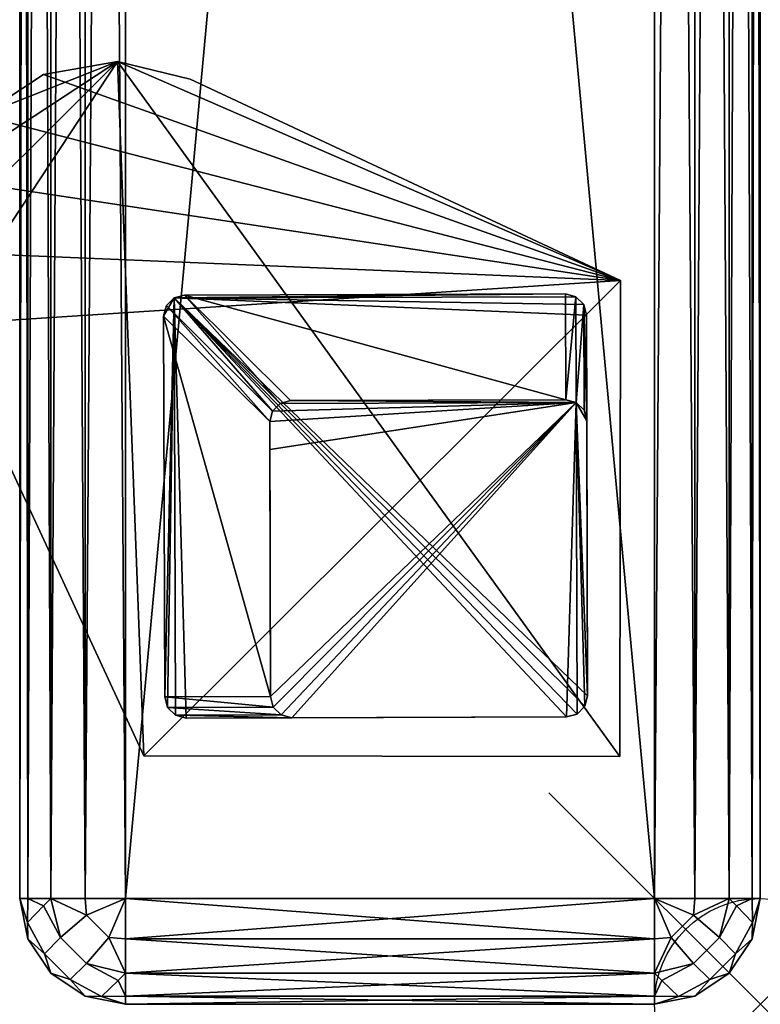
# Model space of a CAD drawing. Header units: inches. Extents: x 0 to 30, y -28 to 0.
# Tile 163 of 256: x 26.5 to 30, y -28 to -23.4. Entities that reach past the tile are written whole.
import ezdxf

# ---------------------------------------------------------------- set-up
doc = ezdxf.new("R2010")
doc.units = ezdxf.units.IN
doc.header["$LTSCALE"] = 0.03937
doc.header["$MEASUREMENT"] = 0
doc.header["$PDMODE"] = 35
doc.header["$PDSIZE"] = 1
for name, color, linetype in [('A-FURN-3-NODE', 7, 'Continuous'), ('A-FURN-3-ST-ARM', 165, 'Continuous'), ('A-FURN-3-ST-LG', 252, 'Continuous'), ('A-FURN-3-ST-LGHW', 32, 'Continuous')]:
    doc.layers.add(name, color=color, linetype=linetype)

msp = doc.modelspace()

# ---------------------------------------------------------------- linework, layer by layer
at = {"layer": 'A-FURN-3-NODE'}
msp.add_point((30, -28.01), dxfattribs=at)

# ---------------------------------------------------------------- meshes
at = {"layer": 'A-FURN-3-ST-ARM'}
mesh = msp.add_polyface(dxfattribs=at)
corners = [(29.6913, -27.51, 5.0381), (29.5, -0.5, 5), (29.6913, -0.5, 5.0381), (29.8536, -27.51, 5.1464), (29.8536, -0.5, 5.1464), (29.9619, -27.51, 5.3087), (29.9619, -0.5, 5.3087), (30, -27.51, 5.5), (30, -0.5, 5.5), (27, -0.5, 5), (27, -27.51, 5), (26.8087, -0.5, 5.0381), (26.8087, -27.51, 5.0381), (26.6464, -0.5, 5.1464), (26.6464, -27.51, 5.1464), (26.5381, -0.5, 5.3087), (26.5381, -27.51, 5.3087), (26.5, -0.5, 5.5), (29.5, -0.3087, 5.0381), (26.617, -0.3131, 5.2386), (26.7386, -0.3131, 5.117), (26.887, -0.3475, 5.0374), (26.5374, -0.3475, 5.387), (29.9581, -0.4212, 5.3158), (29.6525, -0.387, 5.0374), (29.8143, -0.4659, 5.1126), (30, -27.51, 20.5), (30, -0.5, 20.5), (29.5, -0.5, 21), (29.5, -27.51, 21), (29.6913, -0.5, 20.9619), (29.6913, -27.51, 20.9619), (29.8536, -0.5, 20.8536), (29.8536, -27.51, 20.8536), (29.9619, -0.5, 20.6913), (29.9619, -27.51, 20.6913), (29.6525, -0.387, 20.9626), (29.8143, -0.4659, 20.8874), (29.9581, -0.4212, 20.6842), (26.8087, -27.51, 20.9619), (27, -0.5, 21), (26.8087, -0.5, 20.9619), (26.6464, -27.51, 20.8536), (26.6464, -0.5, 20.8536), (26.5381, -27.51, 20.6913), (26.5381, -0.5, 20.6913), (26.5, -27.51, 20.5), (26.5, -0.5, 20.5), (26.5374, -0.3475, 20.613), (26.617, -0.3131, 20.7614), (26.7386, -0.3131, 20.883), (26.887, -0.3475, 20.9626), (26.5, -27.51, 5.5)]
mesh.append_faces([[corners[k] for k in face] for face in [(0, 1, 2), (3, 2, 4), (5, 4, 6), (7, 6, 8), (9, 10, 11), (11, 12, 13), (13, 14, 15), (15, 16, 17), (1, 9, 18), (15, 19, 13), (13, 20, 11), (11, 21, 9), (15, 17, 22), (6, 23, 8), (1, 24, 2), (2, 24, 25), (2, 25, 4), (6, 4, 23), (26, 8, 27), (1, 10, 9), (28, 29, 30), (30, 31, 32), (32, 33, 34), (34, 35, 27), (36, 28, 30), (36, 30, 37), (37, 30, 32), (27, 38, 34), (34, 38, 32), (39, 40, 41), (42, 41, 43), (44, 43, 45), (46, 45, 47), (48, 47, 45), (49, 45, 43), (50, 43, 41), (51, 41, 40), (17, 52, 47), (40, 29, 28)]])
mesh = msp.add_polyface(dxfattribs=at)
corners = [(29.5, -27.51, 5), (29.5, -0.5, 5), (29.6913, -27.51, 5.0381), (29.6913, -0.5, 5.0381), (29.8536, -27.51, 5.1464), (29.8536, -0.5, 5.1464), (29.9619, -27.51, 5.3087), (29.9619, -0.5, 5.3087), (30, -27.51, 5.5), (26.8087, -0.5, 5.0381), (27, -27.51, 5), (26.8087, -27.51, 5.0381), (26.6464, -0.5, 5.1464), (26.6464, -27.51, 5.1464), (26.5381, -0.5, 5.3087), (26.5381, -27.51, 5.3087), (26.5, -0.5, 5.5), (26.5, -27.51, 5.5), (26.5374, -27.623, 5.3475), (26.6126, -27.5441, 5.1857), (26.8158, -27.5888, 5.0419), (29.6842, -27.5888, 5.0419), (29.8874, -27.5441, 5.1857), (29.9626, -27.623, 5.3475), (30, -0.5, 5.5), (30, -27.51, 20.5), (29.6913, -0.5, 20.9619), (29.5, -27.51, 21), (29.6913, -27.51, 20.9619), (29.8536, -0.5, 20.8536), (29.8536, -27.51, 20.8536), (29.9619, -0.5, 20.6913), (29.9619, -27.51, 20.6913), (30, -0.5, 20.5), (27, -27.51, 21), (27, -0.5, 21), (26.8087, -27.51, 20.9619), (26.8087, -0.5, 20.9619), (26.6464, -27.51, 20.8536), (26.6464, -0.5, 20.8536), (26.5381, -27.51, 20.6913), (26.5381, -0.5, 20.6913), (26.5, -27.51, 20.5), (29.9626, -27.623, 20.6525), (29.8874, -27.5441, 20.8143), (29.6842, -27.5888, 20.9581), (26.8158, -27.5888, 20.9581), (26.6126, -27.5441, 20.8143), (26.5374, -27.623, 20.6525), (26.5, -0.5, 20.5)]
mesh.append_faces([[corners[k] for k in face] for face in [(0, 1, 2), (2, 3, 4), (4, 5, 6), (6, 7, 8), (9, 10, 11), (12, 11, 13), (14, 13, 15), (16, 15, 17), (18, 17, 15), (18, 15, 19), (19, 15, 13), (10, 20, 11), (11, 20, 13), (4, 21, 2), (2, 21, 0), (22, 4, 6), (22, 6, 23), (23, 6, 8), (8, 24, 25), (0, 10, 1), (26, 27, 28), (29, 28, 30), (31, 30, 32), (33, 32, 25), (34, 35, 36), (36, 37, 38), (38, 39, 40), (40, 41, 42), (43, 25, 32), (43, 32, 44), (44, 32, 30), (27, 45, 28), (28, 45, 30), (38, 46, 36), (36, 46, 34), (47, 38, 40), (47, 40, 48), (48, 40, 42), (49, 17, 42), (34, 27, 35)]])
mesh = msp.add_polyface(dxfattribs=at)
corners = [(27, -27.51, 5), (29.5, -27.51, 5), (27, -27.7013, 5.0381), (29.5, -27.7013, 5.0381), (26.5381, -27.7013, 5.5), (26.5, -27.51, 5.5), (26.5374, -27.623, 5.3475), (26.6126, -27.5441, 5.1857), (26.6464, -27.51, 5.1464), (26.693, -27.6941, 5.1509), (26.8158, -27.5888, 5.0419), (26.9212, -27.6942, 5.0419), (26.8159, -27.817, 5.1509), (26.617, -27.7714, 5.3131), (29.6841, -27.817, 5.1509), (29.5788, -27.6942, 5.0419), (29.6842, -27.5888, 5.0419), (29.807, -27.6941, 5.1509), (29.8536, -27.51, 5.1464), (29.8874, -27.5441, 5.1857), (29.9626, -27.623, 5.3475), (30, -27.51, 5.5), (29.9619, -27.7013, 5.5), (29.883, -27.7714, 5.3131), (29.9619, -27.7013, 20.5), (30, -27.51, 20.5), (29.5, -27.51, 21), (27, -27.51, 21), (29.5, -27.7013, 20.9619), (27, -27.7013, 20.9619), (29.9626, -27.623, 20.6525), (29.8874, -27.5441, 20.8143), (29.8536, -27.51, 20.8536), (29.807, -27.6941, 20.8491), (29.6842, -27.5888, 20.9581), (29.5788, -27.6942, 20.9581), (29.6841, -27.817, 20.8491), (29.883, -27.7714, 20.6869), (26.8159, -27.817, 20.8491), (26.9212, -27.6942, 20.9581), (26.8158, -27.5888, 20.9581), (26.693, -27.6941, 20.8491), (26.6464, -27.51, 20.8536), (26.6126, -27.5441, 20.8143), (26.5374, -27.623, 20.6525), (26.5, -27.51, 20.5), (26.5381, -27.7013, 20.5), (26.617, -27.7714, 20.6869)]
mesh.append_faces([[corners[k] for k in face] for face in [(0, 1, 2), (2, 1, 3), (4, 5, 6), (7, 8, 9), (9, 8, 10), (9, 10, 11, 12), (2, 11, 0), (0, 11, 10), (13, 6, 7, 9), (14, 15, 16, 17), (17, 16, 18), (1, 16, 15), (1, 15, 3), (17, 18, 19), (20, 21, 22), (20, 22, 23), (23, 17, 19, 20), (24, 22, 25), (25, 22, 21), (26, 27, 28), (28, 27, 29), (24, 25, 30), (31, 32, 33), (33, 32, 34), (33, 34, 35, 36), (28, 35, 26), (26, 35, 34), (37, 24, 30), (37, 30, 31, 33), (38, 39, 40, 41), (41, 40, 42), (27, 40, 39), (27, 39, 29), (41, 42, 43), (44, 45, 46), (44, 46, 47), (47, 41, 43, 44), (45, 5, 46), (46, 5, 4)]])
mesh = msp.add_polyface(dxfattribs=at)
corners = [(27, -27.7013, 5.0381), (29.5, -27.7013, 5.0381), (27, -27.8636, 5.1464), (29.5, -27.8636, 5.1464), (27, -27.9719, 5.3087), (29.5, -27.9719, 5.3087), (27, -28.01, 5.5), (26.8159, -27.817, 5.1509), (26.9212, -27.6942, 5.0419), (26.9659, -27.8974, 5.1857), (26.887, -27.9726, 5.3475), (26.8087, -27.9719, 5.5), (26.7386, -27.893, 5.3131), (26.6464, -27.8636, 5.5), (26.617, -27.7714, 5.3131), (26.5381, -27.7013, 5.5), (26.5374, -27.623, 5.3475), (26.693, -27.6941, 5.1509), (29.5, -27.8636, 20.8536), (27, -27.7013, 20.9619), (27, -27.8636, 20.8536), (29.5, -27.9719, 20.6913), (27, -27.9719, 20.6913), (29.5, -28.01, 20.5), (27, -28.01, 20.5), (26.8087, -27.9719, 20.5), (26.887, -27.9726, 20.6525), (26.9659, -27.8974, 20.8143), (26.8159, -27.817, 20.8491), (26.9212, -27.6942, 20.9581), (26.617, -27.7714, 20.6869), (26.5381, -27.7013, 20.5), (26.6464, -27.8636, 20.5), (26.7386, -27.893, 20.6869), (26.693, -27.6941, 20.8491)]
mesh.append_faces([[corners[k] for k in face] for face in [(0, 1, 2), (2, 3, 4), (4, 5, 6), (7, 8, 2), (2, 8, 0), (7, 2, 9), (9, 2, 4), (9, 4, 10), (10, 4, 6), (10, 6, 11), (10, 11, 12), (12, 11, 13), (12, 13, 14), (14, 13, 15), (14, 15, 16), (14, 17, 7, 12), (12, 7, 9, 10), (18, 19, 20), (21, 20, 22), (23, 22, 24), (25, 24, 26), (26, 24, 22), (26, 22, 27), (27, 22, 20), (27, 20, 28), (28, 20, 29), (19, 29, 20), (30, 31, 32), (30, 32, 33), (33, 32, 25), (33, 25, 26), (33, 26, 27, 28), (33, 28, 34, 30), (31, 15, 32), (32, 15, 13), (32, 13, 25), (25, 13, 11), (25, 11, 24), (24, 11, 6)]])
mesh = msp.add_polyface(dxfattribs=at)
corners = [(27, -27.8636, 5.1464), (29.5, -27.7013, 5.0381), (29.5, -27.8636, 5.1464), (27, -27.9719, 5.3087), (29.5, -27.9719, 5.3087), (27, -28.01, 5.5), (29.5, -28.01, 5.5), (29.6913, -27.9719, 5.5), (29.613, -27.9726, 5.3475), (29.5341, -27.8974, 5.1857), (29.6841, -27.817, 5.1509), (29.5788, -27.6942, 5.0419), (29.883, -27.7714, 5.3131), (29.9619, -27.7013, 5.5), (29.8536, -27.8636, 5.5), (29.7614, -27.893, 5.3131), (29.807, -27.6941, 5.1509), (29.5, -28.01, 20.5), (29.6913, -27.9719, 20.5), (29.8536, -27.8636, 20.5), (29.9619, -27.7013, 20.5), (29.5, -27.7013, 20.9619), (27, -27.7013, 20.9619), (29.5, -27.8636, 20.8536), (27, -27.8636, 20.8536), (29.5, -27.9719, 20.6913), (27, -27.9719, 20.6913), (29.6841, -27.817, 20.8491), (29.5788, -27.6942, 20.9581), (29.5341, -27.8974, 20.8143), (29.613, -27.9726, 20.6525), (29.7614, -27.893, 20.6869), (29.883, -27.7714, 20.6869), (29.807, -27.6941, 20.8491), (27, -28.01, 20.5)]
mesh.append_faces([[corners[k] for k in face] for face in [(0, 1, 2), (3, 2, 4), (5, 4, 6), (7, 6, 8), (8, 6, 4), (8, 4, 9), (9, 4, 2), (9, 2, 10), (10, 2, 11), (1, 11, 2), (12, 13, 14), (12, 14, 15), (15, 14, 7), (15, 7, 8), (15, 8, 9, 10), (15, 10, 16, 12), (17, 6, 18), (18, 6, 7), (18, 7, 19), (19, 7, 14), (19, 14, 20), (20, 14, 13), (21, 22, 23), (23, 24, 25), (25, 26, 17), (27, 28, 23), (23, 28, 21), (27, 23, 29), (29, 23, 25), (29, 25, 30), (30, 25, 17), (30, 17, 18), (30, 18, 31), (31, 18, 19), (31, 19, 32), (32, 19, 20), (32, 33, 27, 31), (31, 27, 29, 30), (5, 6, 34), (34, 6, 17)]])
at = {"layer": 'A-FURN-3-ST-LG'}
mesh = msp.add_polyface(dxfattribs=at)
corners = [(27.2297, -24.672, 4.7963), (29.0788, -24.6536, 4.7963), (27.2795, -24.6586, 4.7963), (29.1288, -24.6669, 4.7963), (29.1655, -24.7036, 4.7963), (29.179, -24.7538, 4.7963), (29.184, -26.552, 4.7963), (29.1708, -26.602, 4.7963), (29.1343, -26.6387, 4.7963), (29.0844, -26.6522, 4.7963), (27.2861, -26.6572, 4.7963), (27.2358, -26.644, 4.7963), (27.199, -26.6075, 4.7963), (27.1854, -26.5576, 4.7963), (27.1804, -24.7582, 4.7963), (27.1935, -24.7084, 4.7963), (29.1343, -26.6387, 0), (29.0844, -26.6522, 0), (29.1708, -26.602, 0), (29.184, -26.552, 0), (27.7858, -26.6558, 0), (27.7355, -26.6426, 0), (27.6986, -26.6061, 0), (27.685, -26.5562, 0), (29.0802, -25.1533, 0), (29.1302, -25.1666, 0), (29.1669, -25.2033, 0), (29.1804, -25.2535, 0), (27.7805, -25.1569, 0), (27.7308, -25.1703, 0), (27.6946, -25.2067, 0), (27.6814, -25.2565, 0), (27.6818, -25.389, 0)]
mesh.append_faces([[corners[k] for k in face] for face in [(16, 9, 17), (16, 8, 9), (6, 18, 19), (6, 7, 18), (10, 17, 9), (10, 20, 17), (11, 20, 10), (11, 21, 20), (12, 21, 11), (12, 22, 21), (13, 22, 12), (13, 23, 22), (3, 24, 1), (3, 25, 24), (4, 25, 3), (4, 26, 25), (27, 4, 5), (27, 26, 4), (5, 19, 27), (5, 6, 19), (2, 24, 28), (2, 1, 24), (29, 2, 28), (29, 0, 2), (30, 0, 29), (30, 15, 0), (31, 15, 30), (31, 14, 15), (23, 14, 31), (23, 13, 14)]])
mesh.append_faces([[corners[k] for k in face] for face in [(0, 1, 2), (18, 8, 16), (25, 28, 24), (25, 22, 23)]], dxfattribs={"vtx0": -1})
mesh.append_faces([[corners[k] for k in face] for face in [(25, 32, 31)]], dxfattribs={"vtx0": -1, "vtx1": -1})
mesh.append_faces([[corners[k] for k in face] for face in [(0, 3, 1), (0, 4, 3), (0, 5, 4), (0, 6, 5), (0, 7, 6), (0, 8, 7), (0, 9, 8), (0, 10, 9), (0, 11, 10), (0, 12, 11), (0, 13, 12), (0, 14, 13), (25, 29, 28), (25, 30, 29), (25, 21, 22), (25, 20, 21), (25, 17, 20), (25, 16, 17), (25, 18, 16), (25, 19, 18), (25, 27, 19)]], dxfattribs={"vtx0": -1, "vtx2": -1})
mesh.append_faces([[corners[k] for k in face] for face in [(23, 31, 32), (25, 23, 32)]], dxfattribs={"vtx1": -1, "vtx2": -1})
mesh.append_faces([[corners[k] for k in face] for face in [(0, 15, 14), (18, 7, 8), (25, 31, 30), (25, 26, 27)]], dxfattribs={"vtx2": -1})
at = {"layer": 'A-FURN-3-ST-LGHW'}
mesh = msp.add_polyface(dxfattribs=at)
corners = [(29.3397, -24.5906, 5), (26.9617, -23.5557, 5), (27.3056, -23.6378, 5), (26.6133, -23.6165, 5), (26.3175, -23.8103, 5), (26.1227, -24.1054, 5), (26.0607, -24.4536, 5), (26.1416, -24.7979, 5), (27.0874, -26.8352, 5), (29.3359, -26.8391, 5), (27.3056, -23.6378, 4.7502), (26.9617, -23.5557, 4.7502), (26.6133, -23.6165, 4.7502), (26.3175, -23.8103, 4.7502), (26.1227, -24.1054, 4.7502), (26.0607, -24.4536, 4.7502), (26.1416, -24.7979, 4.7502), (29.3397, -24.5906, 4.7502), (29.3359, -26.8391, 4.7502), (27.0874, -26.8352, 4.7502)]
mesh.append_faces([[corners[k] for k in face] for face in [(2, 10, 1), (10, 11, 1), (1, 11, 3), (11, 12, 3), (3, 12, 4), (12, 13, 4), (4, 13, 5), (13, 14, 5), (5, 14, 6), (14, 15, 6), (7, 6, 16), (6, 15, 16), (8, 7, 19), (7, 16, 19), (17, 10, 0), (10, 2, 0)]])
mesh.append_faces([[corners[k] for k in face] for face in [(2, 1, 0), (10, 17, 11), (9, 8, 18), (0, 9, 17)]], dxfattribs={"vtx1": -1})
mesh.append_faces([[corners[k] for k in face] for face in [(1, 3, 0), (3, 4, 0), (4, 5, 0), (5, 6, 0), (6, 7, 0), (7, 8, 0), (17, 18, 11), (18, 19, 11), (19, 16, 11), (16, 15, 11), (15, 14, 11), (14, 13, 11)]], dxfattribs={"vtx1": -1, "vtx2": -1})
mesh.append_faces([[corners[k] for k in face] for face in [(8, 9, 0), (13, 12, 11), (8, 19, 18), (9, 18, 17)]], dxfattribs={"vtx2": -1})

doc.saveas('drawing.dxf')
